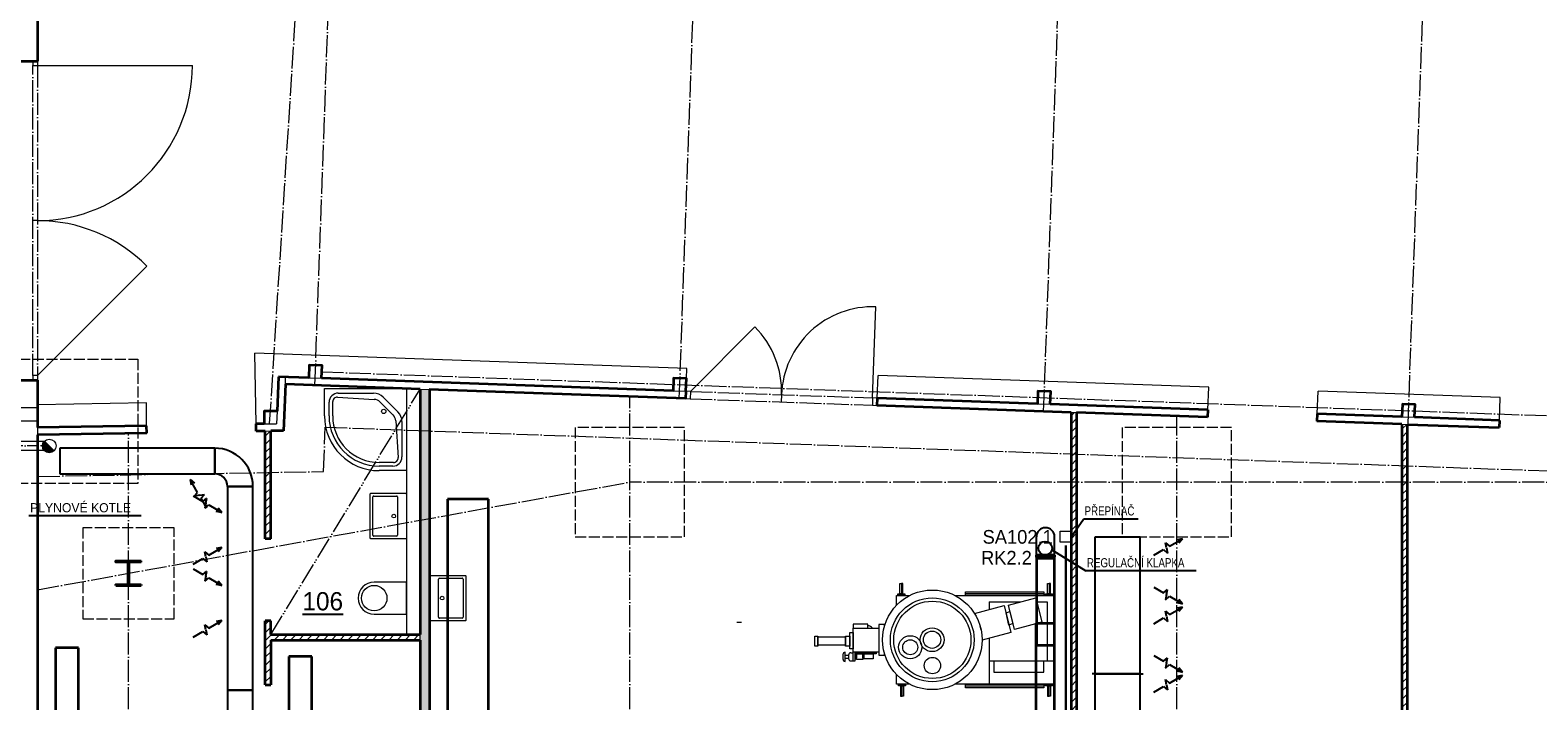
# Model space of a CAD drawing. Header units: millimetres. Extents: x -21108 to 360233, y 566 to 551167.
# Tile 35 of 38: x 168912 to 185453, y 279426 to 286781. Entities that reach past the tile are written whole.
import ezdxf
from ezdxf.enums import TextEntityAlignment as Align

# ---------------------------------------------------------------- set-up
doc = ezdxf.new("R2010")
doc.units = ezdxf.units.MM
doc.header["$LTSCALE"] = 10
for name, pattern in [('ACAD_ISO02W100', [15, 12, -3]), ('ACAD_ISO04W100', [30, 24, -3, 0, -3]), ('ACAD_ISO05W100', [33, 24, -3, 0, -3, 0, -3]), ('ACAD_ISO10W100', [18, 12, -3, 0, -3]), ('DASHDOT', [25.4, 12.7, -6.35, 0, -6.35])]:
    doc.linetypes.add(name, pattern=pattern)
for name, color, linetype in [('MaR', 1, 'Continuous'), ('VZT - popis m', 253, 'Continuous'), ('VZT tech', 7, 'Continuous')]:
    doc.layers.add(name, color=color, linetype=linetype)
for name, color, linetype, lineweight in [('NS_tenka', 253, 'Continuous', 9), ('NS_tlusta', 253, 'Continuous', 15), ('NS_velmi_tlusta', 253, 'Continuous', 35), ('srafy', 253, 'Continuous', 9), ('tlusta', 253, 'Continuous', 15), ('velmi_tlusta', 253, 'Continuous', 35), ('VZT Odvod', 7, 'Continuous', 35), ('VZT Privod', 7, 'Continuous', 35), ('VZT Tenka', 7, 'Continuous', 15)]:
    doc.layers.add(name, color=color, linetype=linetype, lineweight=lineweight)
doc.layers.add('zarizovaci predmety', color=253, linetype='Continuous', lineweight=9, transparency=0.3)
doc.styles.add('laplan bold', font='txt', dxfattribs={"height": 2})
doc.styles.add('LC-TXTSTYLE-0-400-0-0-DIN-Schrift', font='MONOTXT')
doc.styles.get("Standard").update_dxf_attribs({"font": 'ic-simplex.shx', "width": 0.8})
pattern_1 = [(45, (295236.7, 242274.444), (-44.90128, 44.90128), [])]

# ---------------------------------------------------------------- blocks, each defined once
blk = doc.blocks.new('ad_zariz-wc')
at = {"layer": 'zarizovaci predmety'}
blk.add_lwpolyline([(175, -355), (175, 0), (-175, 0), (-175, -355)], dxfattribs=at)
blk.add_circle((0, -355), 140, dxfattribs=at)
blk.add_arc((0, -355), 175, 180, 0, dxfattribs=at)
blk = doc.blocks.new('UMYVADLO')
at = {"layer": 'zarizovaci predmety'}
for p, q in [((29660, 15810), (29660, 16060)), ((29670, 16070), (30090, 16070)), ((30100, 16060), (30100, 15810)), ((30090, 15800), (29670, 15800))]:
    blk.add_line(p, q, dxfattribs=at)
blk.add_lwpolyline([(29640, 16170), (30120, 16170, -0.414214), (30130, 16160), (30130, 15780, -0.414214), (30120, 15770), (29640, 15770, -0.414214), (29630, 15780), (29630, 16160, -0.414214)], format="xyb", close=True, dxfattribs=at)
blk.add_circle((29880, 16030), 20, dxfattribs=at)
for centre, start, end in [((29670, 16060), 90, 180), ((30090, 16060), 0, 90), ((29670, 15810), 180, 270), ((30090, 15810), 270, 0)]:
    blk.add_arc(centre, 10, start, end, dxfattribs=at)
blk = doc.blocks.new('CA0137B2$')
at = {"color": 0}
for p, q in [((0, 0.9), (0.3, 0.9)), ((0, 0), (0, 0.9)), ((0.15, 0.85), (0.3, 0.85)), ((0.05, 0.362), (0.05, 0.75)), ((0.118, 0.354), (0.093, 0.757)), ((0.143, 0.81), (0.3, 0.81)), ((0.256, 0.094), (0.094, 0.256)), ((0.29, 0.147), (0.147, 0.29)), ((0.81, 0.3), (0.81, 0.143)), ((0.85, 0.3), (0.85, 0.15)), ((0.9, 0.3), (0.9, 0)), ((0.9, 0), (0, 0)), ((0.757, 0.093), (0.354, 0.118)), ((0.75, 0.05), (0.362, 0.05))]:
    blk.add_line(p, q, dxfattribs=at)
blk.add_circle((0.25, 0.25), 0.0245, dxfattribs=at)
for centre, radius, start, end in [((0.15, 0.75), 0.1, 90, 180), ((0.3, 0.3), 0.6, 0, 90), ((0.3, 0.3), 0.55, 0, 90), ((0.143, 0.76), 0.05, 90, 183.4792), ((0.3, 0.3), 0.51, 0, 90), ((0.2, 0.362), 0.15, 180, 225), ((0.218, 0.36), 0.1, 183.4792, 225), ((0.362, 0.2), 0.15, 225, 270), ((0.36, 0.218), 0.1, 225, 266.5208), ((0.75, 0.15), 0.1, 270, 0), ((0.76, 0.143), 0.05, 266.5208, 0)]:
    blk.add_arc(centre, radius, start, end, dxfattribs=at)
blk = doc.blocks.new('A$C41c993ba')
at = {"layer": 'zarizovaci predmety'}
for p, q in [((734, 919), (852, 919)), ((734, 831), (734, 919)), ((1268, 919), (2173, 919)), ((1365, 936), (2081, 936)), ((1579, 860), (1579, 791)), ((1579, 860), (1863, 860)), ((2016, 860), (2111, 860)), ((2111, 860), (2111, 323)), ((2173, 919), (2173, 117)), ((1579, 529), (1579, 323)), ((242, 379), (242, 339)), ((264, 317), (264, 401)), ((316, 396), (334, 396)), ((316, 322), (334, 322)), ((1579, 323), (2173, 323)), ((1579, 323), (1579, 110)), ((1622, 323), (1622, 220)), ((2079, 220), (2079, 323)), ((734, 110), (734, 196)), ((1622, 220), (2079, 220)), ((850, 110), (734, 110)), ((2173, 110), (1270, 110)), ((1365, 93), (2081, 93))]:
    blk.add_line(p, q, dxfattribs=at)
for points in [[(778, 934), (763, 934), (763, 1029), (778, 1029)], [(778, 934), (792, 934), (792, 1029), (778, 1029)], [(2127, 934), (2112, 934), (2112, 1029), (2127, 1029)], [(2127, 934), (2142, 934), (2142, 1029), (2127, 1029)], [(810, 919), (745, 919), (745, 934), (810, 934)], [(1365, 954), (2081, 954), (2081, 919), (1365, 919)], [(1757, 831), (2007, 898), (2061, 675), (1811, 609)], [(2160, 919), (2094, 919), (2094, 934), (2160, 934)], [(1734, 760), (1770, 774), (1797, 663), (1761, 649)], [(305, 582), (338, 582), (338, 433), (305, 433)], [(338, 620), (470, 620), (470, 658), (338, 658)], [(338, 620), (570, 620), (570, 400), (338, 400)], [(-15, 549), (14, 549), (14, 457), (-15, 457)], [(14, 542), (266, 542), (266, 465), (14, 465)], [(266, 549), (305, 549), (305, 457), (266, 457)], [(264, 374), (293, 374), (293, 344), (264, 344)], [(334, 322), (356, 322), (356, 400), (334, 400)], [(356, 376), (368, 376), (368, 346), (356, 346)], [(368, 400), (548, 400), (548, 385), (368, 385)], [(368, 385), (424, 385), (424, 335), (368, 335)], [(424, 376), (433, 376), (433, 346), (424, 346)], [(433, 385), (520, 385), (520, 340), (433, 340)], [(751, 110), (816, 110), (816, 95), (751, 95)], [(783, 95), (768, 95), (768, 0), (783, 0)], [(783, 95), (798, 95), (798, 0), (783, 0)], [(1365, 110), (2081, 110), (2081, 75), (1365, 75)], [(2094, 110), (2160, 110), (2160, 95), (2094, 95)], [(2127, 95), (2112, 95), (2112, 0), (2127, 0)], [(2127, 95), (2142, 95), (2142, 0), (2127, 0)]]:
    blk.add_lwpolyline(points, close=True, dxfattribs=at)
for points in [[(1445, 756), (1718, 828), (1778, 582), (1515, 512)], [(623, 639), (623, 653), (570, 653), (570, 373), (623, 373), (623, 388)], [(1506, 605), (1498, 639)]]:
    blk.add_lwpolyline(points, dxfattribs=at)
for centre, radius in [((1060, 514), 455), ((1060, 514), 383), ((1060, 514), 353), ((858, 446), 106), ((1058, 515), 109), ((1058, 515), 78.7), ((858, 446), 68.3), ((1061, 279), 75.1)]:
    blk.add_circle(centre, radius, dxfattribs=at)
for centre, radius, start, end in [((470, 590), 52.9, 33.7086, 90), ((264, 379), 22.1, 90, 180), ((264, 339), 22.1, 180, 270), ((316, 374), 22.1, 90, 180), ((316, 344), 22.1, 180, 270)]:
    blk.add_arc(centre, radius, start, end, dxfattribs=at)

msp = doc.modelspace()

# ---------------------------------------------------------------- hatches: boundary and pattern name
at = {"layer": 'NS_tlusta'}
h = msp.add_hatch(color=8, dxfattribs=at)
h.dxf.hatch_style = 1
h.paths.add_polyline_path([(169046.082, 282221.306, -0.198912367), (169068.049, 282274.339), (169174.115, 282168.273, -0.668178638)])
at = {"layer": 'srafy', "transparency": 33554610}
h = msp.add_hatch(dxfattribs=at)
h.set_pattern_fill('CEMENT_POTER', color=8, scale=30)
h.set_pattern_definition([(45, (296868.577, 241215.705), (-42.426407, 42.426407), []), (45, (296896.86, 241215.705), (-42.426407, 42.426407), [0, -30]), (45, (296925.145, 241215.705), (-42.426407, 42.426407), [0, -30])])
h.paths.add_polyline_path([(173291.399, 271690.417), (173291.399, 282841.661), (173191.399, 282845.233), (173191.399, 280152.429), (173191.399, 280102.429), (173191.399, 271690.417)])
h = msp.add_hatch(dxfattribs=at)
h.set_pattern_fill('ANSI31', color=8, scale=20)
h.set_pattern_definition([(45, (296868.58, 241215.705), (-44.90128, 44.90128), [])])
h.paths.add_polyline_path([(180391.399, 271825.417), (180331.399, 271825.417), (180331.399, 271690.417), (180391.399, 271690.417)])
h.paths.add_polyline_path([(180331.399, 274790.417), (179341.399, 274790.417), (179341.399, 274730.417), (180331.399, 274730.417), (180331.399, 271825.417), (180391.399, 271825.417), (180391.399, 281825.417), (180331.399, 281825.417)])
h.paths.add_polyline_path([(180331.399, 282590.148), (180331.399, 281825.417), (180391.399, 281825.417), (180391.399, 282588.004)])
h = msp.add_hatch(dxfattribs=at)
h.set_pattern_fill('ANSI31', color=8, scale=20)
h.set_pattern_definition(pattern_1)
h.paths.add_polyline_path([(171551.399, 282386.165), (171491.399, 282385.14), (171491.399, 281202.429), (171551.399, 281202.429)])
h = msp.add_hatch(dxfattribs=at)
h.set_pattern_fill('ANSI31', color=8, scale=20)
h.set_pattern_definition(pattern_1)
h.paths.add_polyline_path([(184016.399, 282458.497), (183966.399, 282460.283), (183966.399, 281825.417), (184016.399, 281825.417)])
h.paths.add_polyline_path([(183961.399, 278325.577), (184021.399, 278325.577), (184021.399, 281825.417), (183961.399, 281825.417)])
h.paths.add_polyline_path([(183941.399, 274190.417), (183941.399, 274240.417), (184041.399, 274240.417), (184041.399, 274190.417)])
h.paths.add_polyline_path([(183961.399, 274300.417), (183881.399, 274300.417), (183881.399, 274130.417), (184101.399, 274130.417), (184101.399, 274300.417), (184021.399, 274300.417), (184021.399, 278323.337), (183961.399, 278323.337)])
h = msp.add_hatch(dxfattribs=at)
h.set_pattern_fill('ANSI31', color=8, scale=20)
h.set_pattern_definition(pattern_1)
h.paths.add_polyline_path([(173191.399, 280152.429), (171541.399, 280152.429), (171541.399, 280302.429), (171491.399, 280302.429), (171491.399, 279602.429), (171551.399, 279602.429), (171551.399, 280092.429), (173191.399, 280092.429)])

# ---------------------------------------------------------------- linework, layer by layer
at = {"color": 0, "linetype": 'ByBlock', "lineweight": -2}
for p, q in [((169236.399, 282196.752), (169236.399, 281916.752)), ((170936.399, 282196.752), (169236.399, 282196.752)), ((170936.399, 281916.752), (170936.399, 282196.752)), ((169236.399, 281916.752), (170936.399, 281916.752)), ((170749.647, 281712.277), (170667.047, 281855.344)), ((170667.047, 281855.344), (170715.006, 281814.996)), ((170667.047, 281855.344), (170678.011, 281793.637)), ((170712.248, 281669.254), (170749.647, 281712.277)), ((170768.207, 281680.131), (170824.165, 281691.009)), ((170786.766, 281647.986), (170824.165, 281691.009)), ((171076.399, 281776.752), (171076.399, 279542.936)), ((171356.399, 281776.752), (171076.399, 281776.752)), ((171356.399, 279542.936), (171356.399, 281776.752)), ((170699.726, 281674.602), (170807.633, 281612.302)), ((170768.207, 281680.131), (170712.248, 281669.254)), ((170849.066, 281540.079), (170786.766, 281647.986)), ((170807.633, 281612.302), (170850.656, 281649.702)), ((170839.778, 281593.743), (170828.901, 281537.785)), ((170828.901, 281537.785), (170871.924, 281575.184)), ((170839.778, 281593.743), (170850.656, 281649.702)), ((170871.924, 281575.184), (171014.991, 281492.584)), ((171014.991, 281492.584), (170974.643, 281540.542)), ((171014.991, 281492.584), (170953.284, 281503.547)), ((180591.399, 281222.551), (180591.399, 279722.551)), ((181091.399, 281222.551), (180591.399, 281222.551)), ((181091.399, 279722.551), (181091.399, 281222.551)), ((181411.504, 281121.97), (181554.572, 281204.57)), ((181554.572, 281204.57), (181492.864, 281193.607)), ((181554.572, 281204.57), (181514.224, 281156.611)), ((170828.901, 281061.42), (170871.924, 281024.021)), ((170839.778, 281005.462), (170828.901, 281061.42)), ((170871.924, 281024.021), (171014.991, 281106.621)), ((171014.991, 281106.621), (170953.284, 281095.658)), ((171014.991, 281106.621), (170974.643, 281058.662)), ((181239.306, 281022.551), (181347.213, 281084.851)), ((181347.213, 281084.851), (181390.236, 281047.452)), ((181368.481, 281159.369), (181411.504, 281121.97)), ((181379.359, 281103.41), (181368.481, 281159.369)), ((181379.359, 281103.41), (181390.236, 281047.452)), ((170699.726, 280924.602), (170807.633, 280986.902)), ((170699.726, 280874.602), (170807.633, 280812.302)), ((170807.633, 280986.902), (170850.656, 280949.503)), ((170839.778, 281005.462), (170850.656, 280949.503)), ((170807.633, 280812.302), (170850.656, 280849.702)), ((170839.778, 280793.743), (170828.901, 280737.785)), ((170828.901, 280737.785), (170871.924, 280775.184)), ((170839.778, 280793.743), (170850.656, 280849.702)), ((170871.924, 280775.184), (171014.991, 280692.584)), ((171014.991, 280692.584), (170953.284, 280703.547)), ((171014.991, 280692.584), (170974.643, 280740.542)), ((181239.306, 280672.551), (181347.213, 280610.251)), ((181347.213, 280610.251), (181390.236, 280647.65)), ((181379.359, 280591.692), (181368.481, 280535.734)), ((181368.481, 280535.734), (181411.504, 280573.133)), ((181379.359, 280591.692), (181390.236, 280647.65)), ((181411.504, 280573.133), (181554.572, 280490.533)), ((181554.572, 280490.533), (181514.224, 280538.491)), ((181368.481, 280409.369), (181411.504, 280371.97)), ((181379.359, 280353.41), (181368.481, 280409.369)), ((181411.504, 280371.97), (181554.572, 280454.57)), ((181554.572, 280490.533), (181492.864, 280501.496)), ((181554.572, 280454.57), (181492.864, 280443.607)), ((181554.572, 280454.57), (181514.224, 280406.611)), ((170828.901, 280261.42), (170871.924, 280224.021)), ((170839.778, 280205.462), (170828.901, 280261.42)), ((170839.778, 280205.462), (170850.656, 280149.503)), ((170871.924, 280224.021), (171014.991, 280306.621)), ((171014.991, 280306.621), (170953.284, 280295.658)), ((171014.991, 280306.621), (170974.643, 280258.662)), ((181239.306, 280272.551), (181347.213, 280334.851)), ((181347.213, 280334.851), (181390.236, 280297.452)), ((181379.359, 280353.41), (181390.236, 280297.452)), ((170699.726, 280124.602), (170807.633, 280186.902)), ((170807.633, 280186.902), (170850.656, 280149.503)), ((181239.306, 279922.551), (181347.213, 279860.251)), ((181347.213, 279860.251), (181390.236, 279897.65)), ((181379.359, 279841.692), (181390.236, 279897.65)), ((180591.399, 279722.551), (180561.399, 279722.551)), ((180591.399, 279722.551), (180561.399, 279722.551)), ((181091.399, 279722.551), (180591.399, 279722.551)), ((180591.399, 279722.551), (180591.399, 278222.551)), ((180591.399, 279722.551), (181091.399, 279722.551)), ((181091.399, 279722.551), (181121.399, 279722.551)), ((181091.399, 278222.551), (181091.399, 279722.551)), ((181091.399, 279722.551), (181121.399, 279722.551)), ((181379.359, 279841.692), (181368.481, 279785.734)), ((181368.481, 279785.734), (181411.504, 279823.133)), ((181411.504, 279823.133), (181554.572, 279740.533)), ((181411.504, 279621.97), (181554.572, 279704.57)), ((181554.572, 279740.533), (181492.864, 279751.496)), ((181554.572, 279704.57), (181492.864, 279693.607)), ((181554.572, 279740.533), (181514.224, 279788.491)), ((181554.572, 279704.57), (181514.224, 279656.611)), ((171076.399, 279542.936), (171076.399, 276542.936)), ((171356.399, 279542.936), (171076.399, 279542.936)), ((171076.399, 279542.936), (171356.399, 279542.936)), ((171356.399, 276542.936), (171356.399, 279542.936)), ((181239.306, 279522.551), (181347.213, 279584.851)), ((181347.213, 279584.851), (181390.236, 279547.452)), ((181368.481, 279659.369), (181411.504, 279621.97)), ((181379.359, 279603.41), (181368.481, 279659.369)), ((181379.359, 279603.41), (181390.236, 279547.452))]:
    msp.add_line(p, q, dxfattribs=at)
at = {"color": 0, "lineweight": -2}
for p, q in [((170936.399, 282196.752), (170936.399, 281916.752)), ((170936.399, 282196.752), (170936.399, 282196.752)), ((170936.399, 281916.752), (170936.399, 281916.752)), ((171076.399, 281776.752), (171356.399, 281776.752)), ((171076.399, 281776.752), (171076.399, 281776.752)), ((171356.399, 281776.752), (171356.399, 281776.752))]:
    msp.add_line(p, q, dxfattribs=at)
at = {"color": 2, "linetype": 'DASHDOT', "lineweight": 25}
for p, q in [((170936.399, 282056.752), (170936.399, 282056.752)), ((171216.399, 281776.752), (171216.399, 281776.752))]:
    msp.add_line(p, q, dxfattribs=at)
at = {"color": 7, "linetype": 'ByBlock', "lineweight": -2}
for p, q in [((179951.165, 281025.417), (179951.165, 281225.417)), ((180151.165, 281025.417), (180151.165, 281225.417)), ((179951.165, 281025.417), (180151.165, 281025.417))]:
    msp.add_line(p, q, dxfattribs=at)
at = {"color": 0, "lineweight": -2}
for radius in [420, 140]:
    msp.add_arc((170936.399, 281776.752), radius, 0, 90, dxfattribs=at)
at = {"color": 0, "linetype": 'ByBlock', "lineweight": -2}
msp.add_arc((180051.165, 281225.417), 100, 0, 180, dxfattribs=at)
at = {"layer": 'MaR'}
for p, q in [((170128.749, 281455.216), (168899.037, 281455.216)), ((180331.399, 281225.417), (180467.361, 281420.264)), ((181068.538, 281420.264), (180467.361, 281420.264)), ((180121.846, 281083.519), (180493.119, 280851.971)), ((181705.145, 280851.971), (180493.119, 280851.971))]:
    msp.add_line(p, q, dxfattribs=at)
at = {"layer": 'MaR', "const_width": 25}
msp.add_lwpolyline([(180275.688, 281133.439), (180275.688, 272027.288)], dxfattribs=at)
at = {"layer": 'MaR'}
msp.add_circle((180048.644, 281100.016), 75.038, dxfattribs=at)
at = {"layer": 'NS_tenka', "color": 8, "linetype": 'ACAD_ISO10W100', "ltscale": 0.8}
msp.add_line((169121.082, 282221.306), (168501.399, 282221.306), dxfattribs=at)
at = {"layer": 'NS_tenka', "color": 8, "linetype": 'ACAD_ISO02W100'}
msp.add_line((176666.399, 280290.417), (176716.399, 280290.417), dxfattribs=at)
at = {"layer": 'NS_tlusta', "color": 8}
for p, q in [((178154.998, 282747.954), (178190.702, 283747.316)), ((176156.273, 282819.361), (176863.38, 283526.467)), ((171389.857, 282463.416), (171376.582, 283240.28)), ((176111.304, 282961.057), (176115.231, 283070.986)), ((173191.399, 282845.233), (173291.399, 282841.661)), ((178204.966, 282746.169), (178213.892, 282996.009)), ((181832.652, 282616.565), (181841.578, 282866.406)), ((170190.033, 282442.914), (170190.033, 282692.95)), ((176103.449, 282741.197), (176153.417, 282739.412)), ((176156.273, 282819.361), (176106.305, 282821.146)), ((176156.273, 282819.361), (176153.417, 282739.412)), ((177155.636, 282783.657), (177152.78, 282703.708)), ((178154.998, 282747.954), (178152.142, 282668.005)), ((178204.966, 282746.169), (178154.998, 282747.954)), ((183031.887, 282573.721), (183040.813, 282823.561)), ((185030.612, 282502.314), (185039.538, 282752.155)), ((178152.142, 282668.005), (178202.11, 282666.22)), ((180291.399, 282591.577), (180391.399, 282588.004)), ((171491.399, 282385.14), (171551.399, 282386.165)), ((183961.406, 282460.462), (184021.399, 282458.319)), ((169174.115, 282168.273), (169068.049, 282274.339)), ((173191.399, 280092.429), (173191.399, 280152.429))]:
    msp.add_line(p, q, dxfattribs=at)
at = {"layer": 'NS_tlusta', "color": 8, "linetype": 'ACAD_ISO05W100'}
msp.add_line((171551.399, 280152.429), (173191.399, 282845.233), dxfattribs=at)
at = {"layer": 'NS_tlusta', "color": 8, "linetype": 'ACAD_ISO04W100'}
for p, q in [((176153.417, 282739.412), (178152.142, 282668.005)), ((176156.273, 282819.361), (178154.998, 282747.954))]:
    msp.add_line(p, q, dxfattribs=at)
at = {"layer": 'NS_tlusta', "color": 8}
for points in [[(173041.399, 282850.592), (173041.399, 280152.429)], [(169065.18, 282271.306), (168451.399, 282271.306), (168451.399, 280982.924)], [(169065.18, 282171.306), (168551.399, 282171.306), (168551.399, 280982.924)]]:
    msp.add_lwpolyline(points, dxfattribs=at)
at = {"layer": 'NS_tlusta', "color": 8, "linetype": 'ACAD_ISO04W100'}
msp.add_lwpolyline([(168998.971, 281887.506), (172130.288, 281940.987), (172148.973, 282427.185), (187575.154, 281876.066)], dxfattribs=at)
at = {"layer": 'NS_tlusta', "color": 8, "linetype": 'ACAD_ISO02W100'}
for points in [[(174891.399, 281225.417), (176091.399, 281225.417), (176091.399, 282425.417), (174891.399, 282425.417)], [(180891.399, 281225.417), (182091.399, 281225.417), (182091.399, 282425.417), (180891.399, 282425.417)], [(169491.399, 280325.417), (170491.399, 280325.417), (170491.399, 281325.417), (169491.399, 281325.417)]]:
    msp.add_lwpolyline(points, close=True, dxfattribs=at)
at = {"layer": 'NS_tlusta', "color": 8}
msp.add_circle((169121.082, 282221.306), 75, dxfattribs=at)
for centre, start, end in [((178154.998, 282747.954), 87.9539077, 177.9539077), ((176156.273, 282819.361), 357.9539077, 45)]:
    msp.add_arc(centre, 1000, start, end, dxfattribs=at)
at = {"layer": 'NS_velmi_tlusta', "color": 8}
for p, q in [((176106.305, 282821.146), (176103.449, 282741.197)), ((178204.966, 282746.169), (178202.11, 282666.22)), ((181832.652, 282616.565), (181829.796, 282536.616)), ((183031.887, 282573.721), (183029.031, 282493.772)), ((170191.399, 282362.925), (170190.033, 282442.914)), ((171391.224, 282383.428), (171389.857, 282463.416)), ((171491.399, 281202.429), (171491.399, 282385.14)), ((171551.399, 281202.429), (171551.399, 282386.165)), ((183961.399, 282460.462), (183961.399, 278215.857)), ((184021.4, 278215.857), (184021.393, 282458.318)), ((185030.612, 282502.314), (185027.756, 282422.365)), ((171551.399, 281202.429), (171491.399, 281202.429)), ((170131.399, 280947.417), (170131.399, 280960.417)), ((170131.399, 280703.417), (170131.399, 280690.417)), ((169851.399, 280690.417), (170131.399, 280690.417)), ((171491.399, 279602.429), (171491.399, 280302.429)), ((171551.399, 280302.429), (171491.399, 280302.429)), ((171551.399, 280152.429), (171551.399, 280302.429)), ((171551.399, 280152.429), (173191.399, 280152.429)), ((171551.399, 280092.429), (173191.399, 280092.429)), ((171491.399, 279602.429), (171551.399, 279602.429))]:
    msp.add_line(p, q, dxfattribs=at)
for points in [[(173191.399, 282845.233), (173191.399, 280152.429)], [(173291.399, 282841.661), (173291.399, 274790.417)], [(180331.399, 282591.577), (180331.399, 274790.417)], [(180391.399, 282588.004), (180391.399, 274325.417)], [(169851.399, 280690.417), (169851.399, 280703.417), (169987.399, 280703.417), (169987.399, 280947.417), (169851.399, 280947.417), (169851.399, 280960.417), (170131.399, 280960.417)], [(170131.399, 280947.417), (169995.399, 280947.417), (169995.399, 280703.417), (170131.399, 280703.417)], [(171551.399, 280092.429), (171551.399, 279602.429)], [(173191.399, 280092.429), (173191.399, 276162.429)]]:
    msp.add_lwpolyline(points, dxfattribs=at)
at = {"layer": 'tlusta', "color": 8, "linetype": 'ACAD_ISO04W100'}
for p, q in [((171539.485, 282467.266), (171921.399, 288492.441)), ((172036.044, 282886.51), (172234.555, 288442.965)), ((176033.494, 282743.696), (176232.005, 288300.151)), ((180030.943, 282600.882), (180229.455, 288157.337)), ((184028.393, 282458.068), (184226.904, 288014.523)), ((168941.399, 282992.441), (168941.399, 286392.441)), ((168991.399, 286392.441), (168991.399, 282992.441)), ((172111.355, 283033.915), (195796.244, 282187.743)), ((175491.399, 269732.026), (175491.399, 282763.063)), ((181491.399, 269732.026), (181491.399, 282548.706)), ((168991.399, 282492.441), (160291.399, 282492.441)), ((169991.399, 269732.026), (169991.399, 282359.508)), ((168991.399, 280643.598), (175491.399, 281825.417)), ((191222.982, 281825.417), (175491.399, 281825.417))]:
    msp.add_line(p, q, dxfattribs=at)
at = {"layer": 'tlusta', "color": 8}
for p, q in [((168941.399, 286442.441), (168941.399, 286392.441)), ((168941.399, 286392.441), (170691.399, 286392.441)), ((168991.399, 286442.441), (168991.399, 286392.441)), ((168991.399, 284692.441), (168941.399, 284692.441)), ((168991.399, 282992.441), (170193.481, 284194.523)), ((168941.399, 282992.441), (168941.399, 282942.441)), ((168991.399, 282992.441), (168941.399, 282992.441)), ((168991.399, 282992.441), (168991.399, 282942.441)), ((171711.735, 282898.096), (171714.807, 282978.037)), ((171968.945, 282968.958), (172108.856, 282963.96)), ((170190.033, 282692.95), (168991.399, 282672.468)), ((175966.395, 282826.144), (176106.305, 282821.146)), ((179963.844, 282683.33), (180103.755, 282678.332)), ((168691.399, 282642.441), (168991.399, 282642.441)), ((171620.407, 282604.873), (171615.026, 282464.873)), ((183961.294, 282540.517), (184101.205, 282535.518)), ((168991.399, 282422.431), (168991.399, 282342.443)), ((171480.407, 282464.873), (171615.026, 282464.873))]:
    msp.add_line(p, q, dxfattribs=at)
for points in [[(176115.231, 283070.986), (171376.582, 283240.28)], [(181841.578, 282866.406), (178213.892, 282996.009)], [(185039.538, 282752.155), (183040.813, 282823.561)]]:
    msp.add_lwpolyline(points, dxfattribs=at)
at = {"layer": 'tlusta', "color": 8, "linetype": 'ACAD_ISO02W100'}
msp.add_lwpolyline([(170092.055, 281811.228), (167290.744, 281811.228), (167290.744, 283173.655), (170092.055, 283173.655)], close=True, dxfattribs=at)
at = {"layer": 'tlusta', "color": 8}
for centre, start, end in [((168991.399, 286392.441), 270, 0), ((168991.399, 282992.441), 45, 90)]:
    msp.add_arc(centre, 1700, start, end, dxfattribs=at)
at = {"layer": 'velmi_tlusta', "color": 8}
for p, q in [((168991.399, 288562.441), (168991.399, 286442.441)), ((168691.399, 286442.441), (168991.399, 286442.441)), ((168691.399, 282942.441), (168991.399, 282942.441)), ((168991.399, 282942.441), (168991.399, 282422.431)), ((171634.858, 282980.894), (171620.407, 282604.873)), ((171711.735, 282898.096), (171692.153, 282388.57)), ((173191.399, 282845.233), (171711.735, 282898.096)), ((176103.449, 282741.197), (173291.145, 282841.67)), ((180331.399, 282590.148), (178202.11, 282666.22)), ((181829.796, 282536.616), (180391.399, 282588.004)), ((170190.033, 282442.914), (168991.399, 282422.431)), ((170191.399, 282362.925), (168991.399, 282342.419)), ((171480.407, 282464.964), (171389.853, 282463.416)), ((171491.399, 282385.14), (171391.223, 282383.428)), ((171692.153, 282388.57), (171551.399, 282386.165)), ((183961.399, 282460.462), (183029.031, 282493.772)), ((184021.399, 282458.318), (185027.756, 282422.365)), ((168991.399, 282342.419), (168991.399, 271690.417))]:
    msp.add_line(p, q, dxfattribs=at)
for points in [[(172108.856, 282963.96), (172113.854, 283103.87), (171973.943, 283108.869), (171968.945, 282968.958)], [(171968.945, 282968.958), (171634.858, 282980.894)], [(175966.395, 282826.144), (172108.856, 282963.96)], [(176106.305, 282821.146), (176111.304, 282961.057), (175971.393, 282966.055), (175966.395, 282826.144)], [(179963.844, 282683.33), (178204.966, 282746.169)], [(180103.755, 282678.332), (180108.754, 282818.243), (179968.843, 282823.241), (179963.844, 282683.33)], [(181832.652, 282616.565), (180103.755, 282678.332)], [(184101.205, 282535.518), (184106.203, 282675.429), (183966.292, 282680.427), (183961.294, 282540.517)], [(171620.407, 282604.873), (171480.407, 282604.873), (171480.407, 282464.873)], [(183961.294, 282540.517), (183031.887, 282573.721)], [(185030.612, 282502.314), (184101.205, 282535.518)]]:
    msp.add_lwpolyline(points, dxfattribs=at)
at = {"layer": 'VZT Odvod'}
msp.add_line((180331.399, 281825.417), (180331.399, 281825.417), dxfattribs=at)
at = {"layer": 'VZT Odvod', "color": 7, "linetype": 'Continuous'}
for p, q in [((179942.165, 281023.917), (179942.165, 281025.417)), ((180157.165, 281025.417), (179942.165, 281025.417)), ((180157.165, 281023.917), (179942.165, 281023.917)), ((179948.165, 281023.917), (179948.165, 281015.417)), ((180151.165, 281023.917), (180151.165, 281015.417)), ((180157.165, 281023.917), (180157.165, 281025.417)), ((179948.165, 281015.417), (179952.165, 280991.417)), ((179948.165, 281015.417), (180151.165, 281015.417)), ((179952.165, 280991.417), (180147.165, 280991.417)), ((179952.165, 280991.417), (179952.165, 280035.417)), ((180151.165, 281015.417), (180147.165, 280991.417)), ((180147.165, 280991.417), (180147.165, 280035.417)), ((179942.665, 280276.477), (179942.665, 280277.477)), ((179942.665, 280277.477), (180156.665, 280277.477)), ((179942.665, 280276.477), (180156.665, 280276.477)), ((179948.665, 278294.477), (179948.665, 280276.477)), ((180150.665, 278294.477), (180150.665, 280276.477)), ((180156.665, 280276.477), (180156.665, 280277.477)), ((179952.165, 280035.417), (180147.165, 280035.417))]:
    msp.add_line(p, q, dxfattribs=at)
at = {"layer": 'VZT Privod', "color": 7}
for p, q in [((173941.399, 281637.552), (173491.399, 281637.552)), ((173491.399, 281637.552), (173491.399, 276437.551)), ((173941.399, 276437.551), (173941.399, 281637.552)), ((169441.399, 280007.176), (169191.399, 280007.176)), ((169191.399, 280007.176), (169191.399, 274007.551)), ((169441.399, 274007.551), (169441.399, 280007.176)), ((172001.399, 279911.963), (171751.399, 279911.963)), ((171751.399, 279911.963), (171751.399, 276512.429)), ((172001.399, 276512.429), (172001.399, 279911.963))]:
    msp.add_line(p, q, dxfattribs=at)
at = {"layer": 'VZT Tenka', "color": 1}
for p, q in [((180211.399, 281285.417), (180331.399, 281285.417)), ((180211.399, 281165.417), (180211.399, 281285.417)), ((180331.399, 281285.417), (180331.399, 281165.417)), ((180331.399, 281165.417), (180211.399, 281165.417))]:
    msp.add_line(p, q, dxfattribs=at)

# ---------------------------------------------------------------- block references
at = {"layer": 'VZT tech', "color": 8, "xscale": 1.2, "yscale": 1.2, "zscale": 1.2}
msp.add_blockref('A$C41c993ba', (177537.35, 279478.502), dxfattribs=at)
at = {"layer": 'zarizovaci predmety', "color": 8, "ltscale": 15, "xscale": 1000, "yscale": 1000, "zscale": 1000, "rotation": 180}
msp.add_blockref('CA0137B2$', (173041.336, 282850.595), dxfattribs=at)
at = {"layer": 'zarizovaci predmety', "color": 8}
for name, p, rotation in [('UMYVADLO', (156871.399, 311332.429), 270), ('ad_zariz-wc', (173041.399, 280552.429), 270), ('UMYVADLO', (189461.217, 250672.437), 89.99999999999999)]:
    msp.add_blockref(name, p, dxfattribs=dict(at, rotation=rotation))

# ---------------------------------------------------------------- texts
at = {"layer": 'MaR'}
msp.add_text('PLYNOVÉ KOTLE', height=100, dxfattribs=at).set_placement((168911.335, 281494.319))
at = {"layer": 'MaR', "width": 0.8}
for s, p in [('PŘEPÍNAČ', (180479.66, 281459.367)), ('REGULAČNÍ KLAPKA', (180505.418, 280891.074))]:
    msp.add_text(s, height=100, dxfattribs=at).set_placement(p)
at = {"layer": 'MaR'}
for s, p in [('SA102.1', (180130.696, 281149.718)), ('RK2.2', (179901.567, 280920.589))]:
    msp.add_text(s, height=150, dxfattribs=at).set_placement(p, align=Align.RIGHT)
at = {"layer": 'VZT - popis m', "linetype": 'Continuous', "style": 'laplan bold'}
msp.add_text('%%U106', height=200, dxfattribs=at).set_placement((171898.968, 280418.45))
at = {"layer": 'VZT Odvod', "color": 7, "linetype": 'Continuous', "style": 'LC-TXTSTYLE-0-400-0-0-DIN-Schrift', "width": 0.8}
msp.add_text('11203110', height=2.5, rotation=270, dxfattribs=at).set_placement((179953.665, 280990.617))

doc.saveas('drawing.dxf')
